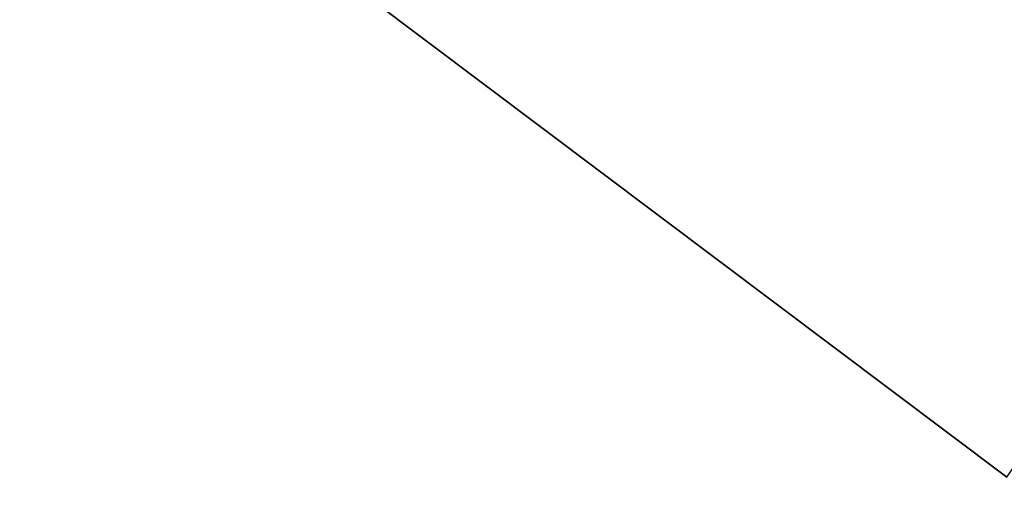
# Model space of a CAD drawing. Header units: millimetres. Extents: x 45 to 395, y 46 to 411.
# Tile 204 of 256: x 127.926 to 128.343, y 138.315 to 138.519. Entities that reach past the tile are written whole.
import ezdxf

# ---------------------------------------------------------------- set-up
doc = ezdxf.new("R2010")
doc.units = ezdxf.units.MM
doc.header["$LTSCALE"] = 25.4
doc.layers.get('0').update_dxf_attribs({"true_color": 0xff5454})

# ---------------------------------------------------------------- blocks, each defined once
blk = doc.blocks.new('HERMANOS-III-8030.STL')
at = {"color": 250, "true_color": 0x262626}
mesh = blk.add_polyface(dxfattribs=at)
corners = [(128.48053, 138.52431, 1307.97766), (120.29595, 144.3732, 1307.07776), (128.34354, 138.32584, 1307.07776), (120.44848, 144.56, 1307.97766)]
mesh.append_faces([[corners[k] for k in face] for face in [(0, 1, 2), (1, 0, 3)]], dxfattribs={"vtx0": -1, "color": 250})
mesh = blk.add_polyface(dxfattribs=at)
corners = [(120.29595, 144.3732, 1307.07776), (120.29595, 144.3732, 1288.87769), (128.34354, 138.32584, 1307.07776)]
mesh.append_faces([[corners[k] for k in face] for face in [(0, 1, 2)]], dxfattribs={"color": 250})
mesh = blk.add_polyface(dxfattribs=at)
corners = [(128.33562, 135.90706, 47.29389), (127.07135, 138.50269, 47.24566), (128.3183, 135.89711, 47.24566), (127.08997, 138.50995, 47.29389)]
mesh.append_faces([[corners[k] for k in face] for face in [(0, 1, 2), (1, 0, 3)]], dxfattribs={"vtx0": -1, "color": 250})
mesh = blk.add_polyface(dxfattribs=at)
corners = [(128.34154, 135.91045, 47.34565), (127.08997, 138.50995, 47.29389), (128.33562, 135.90706, 47.29389), (127.09631, 138.51242, 47.34565)]
mesh.append_faces([[corners[k] for k in face] for face in [(0, 1, 2), (1, 0, 3)]], dxfattribs={"vtx0": -1, "color": 250})
mesh = blk.add_polyface(dxfattribs=at)
corners = [(127.09631, 138.51242, 47.34565), (128.34154, 135.91045, 47.34565), (130.17412, 133.25891, 57.07771)]
mesh.append_faces([[corners[k] for k in face] for face in [(0, 1, 2)]], dxfattribs={"color": 250})
mesh = blk.add_polyface(dxfattribs=at)
corners = [(128.3183, 135.89711, 47.24566), (116.74987, 134.4809, 28.05912), (118.71152, 130.3819, 28.05912), (127.07135, 138.50269, 47.24566)]
mesh.append_faces([[corners[k] for k in face] for face in [(0, 1, 2), (1, 0, 3)]], dxfattribs={"vtx0": -1, "color": 250})

msp = doc.modelspace()

# ---------------------------------------------------------------- block references
at = {"color": 0}
msp.add_blockref('HERMANOS-III-8030.STL', (0, 0), dxfattribs=at)

doc.saveas('drawing.dxf')
